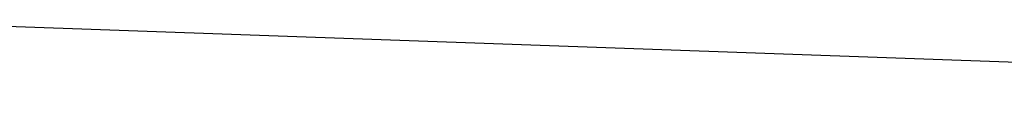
# Model space of a CAD drawing. Extents: x 0 to 363660, y 0 to 4201329.
# Tile 150 of 256: x 360217.6156 to 360218.6548, y 4200495.6587 to 4200495.74. Entities that reach past the tile are written whole.
import ezdxf

# ---------------------------------------------------------------- set-up
doc = ezdxf.new("R2010")
doc.units = 0
doc.header["$LTSCALE"] = 0.5
doc.header["$MEASUREMENT"] = 0
doc.layers.add('(032) Горизонтали утолщенные', color=32, linetype='Continuous', lineweight=30)

# ---------------------------------------------------------------- blocks, each defined once
blk = doc.blocks.new('gergrgrre')
at = {"layer": '(032) Горизонтали утолщенные', "color": 32}
blk.add_polyline3d([(360221.7452, 4200495.4614, 546), (360220.39, 4200495.59, 546), (360218.98, 4200495.69, 546), (360217.57, 4200495.74, 546), (360216.2, 4200495.73, 546), (360214.9, 4200495.64, 546), (360213.68, 4200495.48, 546), (360212.51, 4200495.25, 546), (360211.4, 4200494.95, 546), (360210.33, 4200494.58, 546), (360209.3, 4200494.14, 546), (360208.29, 4200493.63, 546), (360207.29, 4200493.06, 546), (360206.32, 4200492.41, 546), (360205.37, 4200491.68, 546), (360204.44, 4200490.86, 546)], dxfattribs=at)
blk.add_polyline3d([(360221.7452, 4200495.4614, 546), (360220.39, 4200495.59, 546), (360218.98, 4200495.69, 546), (360217.57, 4200495.74, 546), (360216.2, 4200495.73, 546), (360214.9, 4200495.64, 546), (360213.68, 4200495.48, 546), (360212.51, 4200495.25, 546), (360211.4, 4200494.95, 546), (360210.33, 4200494.58, 546), (360209.3, 4200494.14, 546), (360208.29, 4200493.63, 546), (360207.29, 4200493.06, 546), (360206.32, 4200492.41, 546), (360205.37, 4200491.68, 546), (360204.44, 4200490.86, 546)], dxfattribs=at)
blk.add_polyline3d([(360221.7452, 4200495.4614, 546), (360220.39, 4200495.59, 546), (360218.98, 4200495.69, 546), (360217.57, 4200495.74, 546), (360216.2, 4200495.73, 546), (360214.9, 4200495.64, 546), (360213.68, 4200495.48, 546), (360212.51, 4200495.25, 546), (360211.4, 4200494.95, 546), (360210.33, 4200494.58, 546), (360209.3, 4200494.14, 546), (360208.29, 4200493.63, 546), (360207.29, 4200493.06, 546), (360206.32, 4200492.41, 546), (360205.37, 4200491.68, 546), (360204.44, 4200490.86, 546)], dxfattribs=at)
blk.add_polyline3d([(360221.7452, 4200495.4614, 546), (360220.39, 4200495.59, 546), (360218.98, 4200495.69, 546), (360217.57, 4200495.74, 546), (360216.2, 4200495.73, 546), (360214.9, 4200495.64, 546), (360213.68, 4200495.48, 546), (360212.51, 4200495.25, 546), (360211.4, 4200494.95, 546), (360210.33, 4200494.58, 546), (360209.3, 4200494.14, 546), (360208.29, 4200493.63, 546), (360207.29, 4200493.06, 546), (360206.32, 4200492.41, 546), (360205.37, 4200491.68, 546), (360204.44, 4200490.86, 546)], dxfattribs=at)
blk.add_polyline3d([(360221.7452, 4200495.4614, 546), (360220.39, 4200495.59, 546), (360218.98, 4200495.69, 546), (360217.57, 4200495.74, 546), (360216.2, 4200495.73, 546), (360214.9, 4200495.64, 546), (360213.68, 4200495.48, 546), (360212.51, 4200495.25, 546), (360211.4, 4200494.95, 546), (360210.33, 4200494.58, 546), (360209.3, 4200494.14, 546), (360208.29, 4200493.63, 546), (360207.29, 4200493.06, 546), (360206.32, 4200492.41, 546), (360205.37, 4200491.68, 546), (360204.44, 4200490.86, 546)], dxfattribs=at)
blk.add_polyline3d([(360221.7452, 4200495.4614, 546), (360220.39, 4200495.59, 546), (360218.98, 4200495.69, 546), (360217.57, 4200495.74, 546), (360216.2, 4200495.73, 546), (360214.9, 4200495.64, 546), (360213.68, 4200495.48, 546), (360212.51, 4200495.25, 546), (360211.4, 4200494.95, 546), (360210.33, 4200494.58, 546), (360209.3, 4200494.14, 546), (360208.29, 4200493.63, 546), (360207.29, 4200493.06, 546), (360206.32, 4200492.41, 546), (360205.37, 4200491.68, 546), (360204.44, 4200490.86, 546)], dxfattribs=at)
blk.add_polyline3d([(360221.7452, 4200495.4614, 546), (360220.39, 4200495.59, 546), (360218.98, 4200495.69, 546), (360217.57, 4200495.74, 546), (360216.2, 4200495.73, 546), (360214.9, 4200495.64, 546), (360213.68, 4200495.48, 546), (360212.51, 4200495.25, 546), (360211.4, 4200494.95, 546), (360210.33, 4200494.58, 546), (360209.3, 4200494.14, 546), (360208.29, 4200493.63, 546), (360207.29, 4200493.06, 546), (360206.32, 4200492.41, 546), (360205.37, 4200491.68, 546), (360204.44, 4200490.86, 546)], dxfattribs=at)
blk.add_polyline3d([(360221.7452, 4200495.4614, 546), (360220.39, 4200495.59, 546), (360218.98, 4200495.69, 546), (360217.57, 4200495.74, 546), (360216.2, 4200495.73, 546), (360214.9, 4200495.64, 546), (360213.68, 4200495.48, 546), (360212.51, 4200495.25, 546), (360211.4, 4200494.95, 546), (360210.33, 4200494.58, 546), (360209.3, 4200494.14, 546), (360208.29, 4200493.63, 546), (360207.29, 4200493.06, 546), (360206.32, 4200492.41, 546), (360205.37, 4200491.68, 546), (360204.44, 4200490.86, 546)], dxfattribs=at)
blk.add_polyline3d([(360221.7452, 4200495.4614, 546), (360220.39, 4200495.59, 546), (360218.98, 4200495.69, 546), (360217.57, 4200495.74, 546), (360216.2, 4200495.73, 546), (360214.9, 4200495.64, 546), (360213.68, 4200495.48, 546), (360212.51, 4200495.25, 546), (360211.4, 4200494.95, 546), (360210.33, 4200494.58, 546), (360209.3, 4200494.14, 546), (360208.29, 4200493.63, 546), (360207.29, 4200493.06, 546), (360206.32, 4200492.41, 546), (360205.37, 4200491.68, 546), (360204.44, 4200490.86, 546)], dxfattribs=at)
blk.add_polyline3d([(360221.7452, 4200495.4614, 546), (360220.39, 4200495.59, 546), (360218.98, 4200495.69, 546), (360217.57, 4200495.74, 546), (360216.2, 4200495.73, 546), (360214.9, 4200495.64, 546), (360213.68, 4200495.48, 546), (360212.51, 4200495.25, 546), (360211.4, 4200494.95, 546), (360210.33, 4200494.58, 546), (360209.3, 4200494.14, 546), (360208.29, 4200493.63, 546), (360207.29, 4200493.06, 546), (360206.32, 4200492.41, 546), (360205.37, 4200491.68, 546), (360204.44, 4200490.86, 546)], dxfattribs=at)
blk.add_polyline3d([(360221.7452, 4200495.4614, 546), (360220.39, 4200495.59, 546), (360218.98, 4200495.69, 546), (360217.57, 4200495.74, 546), (360216.2, 4200495.73, 546), (360214.9, 4200495.64, 546), (360213.68, 4200495.48, 546), (360212.51, 4200495.25, 546), (360211.4, 4200494.95, 546), (360210.33, 4200494.58, 546), (360209.3, 4200494.14, 546), (360208.29, 4200493.63, 546), (360207.29, 4200493.06, 546), (360206.32, 4200492.41, 546), (360205.37, 4200491.68, 546), (360204.44, 4200490.86, 546)], dxfattribs=at)
blk.add_polyline3d([(360221.7452, 4200495.4614, 546), (360220.39, 4200495.59, 546), (360218.98, 4200495.69, 546), (360217.57, 4200495.74, 546), (360216.2, 4200495.73, 546), (360214.9, 4200495.64, 546), (360213.68, 4200495.48, 546), (360212.51, 4200495.25, 546), (360211.4, 4200494.95, 546), (360210.33, 4200494.58, 546), (360209.3, 4200494.14, 546), (360208.29, 4200493.63, 546), (360207.29, 4200493.06, 546), (360206.32, 4200492.41, 546), (360205.37, 4200491.68, 546), (360204.44, 4200490.86, 546)], dxfattribs=at)
blk.add_polyline3d([(360221.7452, 4200495.4614, 546), (360220.39, 4200495.59, 546), (360218.98, 4200495.69, 546), (360217.57, 4200495.74, 546), (360216.2, 4200495.73, 546), (360214.9, 4200495.64, 546), (360213.68, 4200495.48, 546), (360212.51, 4200495.25, 546), (360211.4, 4200494.95, 546), (360210.33, 4200494.58, 546), (360209.3, 4200494.14, 546), (360208.29, 4200493.63, 546), (360207.29, 4200493.06, 546), (360206.32, 4200492.41, 546), (360205.37, 4200491.68, 546), (360204.44, 4200490.86, 546)], dxfattribs=at)
blk.add_polyline3d([(360221.7452, 4200495.4614, 546), (360220.39, 4200495.59, 546), (360218.98, 4200495.69, 546), (360217.57, 4200495.74, 546), (360216.2, 4200495.73, 546), (360214.9, 4200495.64, 546), (360213.68, 4200495.48, 546), (360212.51, 4200495.25, 546), (360211.4, 4200494.95, 546), (360210.33, 4200494.58, 546), (360209.3, 4200494.14, 546), (360208.29, 4200493.63, 546), (360207.29, 4200493.06, 546), (360206.32, 4200492.41, 546), (360205.37, 4200491.68, 546), (360204.44, 4200490.86, 546)], dxfattribs=at)
blk.add_polyline3d([(360221.7452, 4200495.4614, 546), (360220.39, 4200495.59, 546), (360218.98, 4200495.69, 546), (360217.57, 4200495.74, 546), (360216.2, 4200495.73, 546), (360214.9, 4200495.64, 546), (360213.68, 4200495.48, 546), (360212.51, 4200495.25, 546), (360211.4, 4200494.95, 546), (360210.33, 4200494.58, 546), (360209.3, 4200494.14, 546), (360208.29, 4200493.63, 546), (360207.29, 4200493.06, 546), (360206.32, 4200492.41, 546), (360205.37, 4200491.68, 546), (360204.44, 4200490.86, 546)], dxfattribs=at)
blk.add_polyline3d([(360221.7452, 4200495.4614, 546), (360220.39, 4200495.59, 546), (360218.98, 4200495.69, 546), (360217.57, 4200495.74, 546), (360216.2, 4200495.73, 546), (360214.9, 4200495.64, 546), (360213.68, 4200495.48, 546), (360212.51, 4200495.25, 546), (360211.4, 4200494.95, 546), (360210.33, 4200494.58, 546), (360209.3, 4200494.14, 546), (360208.29, 4200493.63, 546), (360207.29, 4200493.06, 546), (360206.32, 4200492.41, 546), (360205.37, 4200491.68, 546), (360204.44, 4200490.86, 546)], dxfattribs=at)
blk.add_polyline3d([(360221.7452, 4200495.4614, 546), (360220.39, 4200495.59, 546), (360218.98, 4200495.69, 546), (360217.57, 4200495.74, 546), (360216.2, 4200495.73, 546), (360214.9, 4200495.64, 546), (360213.68, 4200495.48, 546), (360212.51, 4200495.25, 546), (360211.4, 4200494.95, 546), (360210.33, 4200494.58, 546), (360209.3, 4200494.14, 546), (360208.29, 4200493.63, 546), (360207.29, 4200493.06, 546), (360206.32, 4200492.41, 546), (360205.37, 4200491.68, 546), (360204.44, 4200490.86, 546)], dxfattribs=at)
blk.add_polyline3d([(360221.7452, 4200495.4614, 546), (360220.39, 4200495.59, 546), (360218.98, 4200495.69, 546), (360217.57, 4200495.74, 546), (360216.2, 4200495.73, 546), (360214.9, 4200495.64, 546), (360213.68, 4200495.48, 546), (360212.51, 4200495.25, 546), (360211.4, 4200494.95, 546), (360210.33, 4200494.58, 546), (360209.3, 4200494.14, 546), (360208.29, 4200493.63, 546), (360207.29, 4200493.06, 546), (360206.32, 4200492.41, 546), (360205.37, 4200491.68, 546), (360204.44, 4200490.86, 546)], dxfattribs=at)
blk.add_polyline3d([(360221.7452, 4200495.4614, 546), (360220.39, 4200495.59, 546), (360218.98, 4200495.69, 546), (360217.57, 4200495.74, 546), (360216.2, 4200495.73, 546), (360214.9, 4200495.64, 546), (360213.68, 4200495.48, 546), (360212.51, 4200495.25, 546), (360211.4, 4200494.95, 546), (360210.33, 4200494.58, 546), (360209.3, 4200494.14, 546), (360208.29, 4200493.63, 546), (360207.29, 4200493.06, 546), (360206.32, 4200492.41, 546), (360205.37, 4200491.68, 546), (360204.44, 4200490.86, 546)], dxfattribs=at)
blk.add_polyline3d([(360221.7452, 4200495.4614, 546), (360220.39, 4200495.59, 546), (360218.98, 4200495.69, 546), (360217.57, 4200495.74, 546), (360216.2, 4200495.73, 546), (360214.9, 4200495.64, 546), (360213.68, 4200495.48, 546), (360212.51, 4200495.25, 546), (360211.4, 4200494.95, 546), (360210.33, 4200494.58, 546), (360209.3, 4200494.14, 546), (360208.29, 4200493.63, 546), (360207.29, 4200493.06, 546), (360206.32, 4200492.41, 546), (360205.37, 4200491.68, 546), (360204.44, 4200490.86, 546)], dxfattribs=at)
blk.add_polyline3d([(360221.7452, 4200495.4614, 546), (360220.39, 4200495.59, 546), (360218.98, 4200495.69, 546), (360217.57, 4200495.74, 546), (360216.2, 4200495.73, 546), (360214.9, 4200495.64, 546), (360213.68, 4200495.48, 546), (360212.51, 4200495.25, 546), (360211.4, 4200494.95, 546), (360210.33, 4200494.58, 546), (360209.3, 4200494.14, 546), (360208.29, 4200493.63, 546), (360207.29, 4200493.06, 546), (360206.32, 4200492.41, 546), (360205.37, 4200491.68, 546), (360204.44, 4200490.86, 546)], dxfattribs=at)
blk.add_polyline3d([(360221.7452, 4200495.4614, 546), (360220.39, 4200495.59, 546), (360218.98, 4200495.69, 546), (360217.57, 4200495.74, 546), (360216.2, 4200495.73, 546), (360214.9, 4200495.64, 546), (360213.68, 4200495.48, 546), (360212.51, 4200495.25, 546), (360211.4, 4200494.95, 546), (360210.33, 4200494.58, 546), (360209.3, 4200494.14, 546), (360208.29, 4200493.63, 546), (360207.29, 4200493.06, 546), (360206.32, 4200492.41, 546), (360205.37, 4200491.68, 546), (360204.44, 4200490.86, 546)], dxfattribs=at)
blk.add_polyline3d([(360221.7452, 4200495.4614, 546), (360220.39, 4200495.59, 546), (360218.98, 4200495.69, 546), (360217.57, 4200495.74, 546), (360216.2, 4200495.73, 546), (360214.9, 4200495.64, 546), (360213.68, 4200495.48, 546), (360212.51, 4200495.25, 546), (360211.4, 4200494.95, 546), (360210.33, 4200494.58, 546), (360209.3, 4200494.14, 546), (360208.29, 4200493.63, 546), (360207.29, 4200493.06, 546), (360206.32, 4200492.41, 546), (360205.37, 4200491.68, 546), (360204.44, 4200490.86, 546)], dxfattribs=at)
blk.add_polyline3d([(360221.7452, 4200495.4614, 546), (360220.39, 4200495.59, 546), (360218.98, 4200495.69, 546), (360217.57, 4200495.74, 546), (360216.2, 4200495.73, 546), (360214.9, 4200495.64, 546), (360213.68, 4200495.48, 546), (360212.51, 4200495.25, 546), (360211.4, 4200494.95, 546), (360210.33, 4200494.58, 546), (360209.3, 4200494.14, 546), (360208.29, 4200493.63, 546), (360207.29, 4200493.06, 546), (360206.32, 4200492.41, 546), (360205.37, 4200491.68, 546), (360204.44, 4200490.86, 546)], dxfattribs=at)
blk.add_polyline3d([(360221.7452, 4200495.4614, 546), (360220.39, 4200495.59, 546), (360218.98, 4200495.69, 546), (360217.57, 4200495.74, 546), (360216.2, 4200495.73, 546), (360214.9, 4200495.64, 546), (360213.68, 4200495.48, 546), (360212.51, 4200495.25, 546), (360211.4, 4200494.95, 546), (360210.33, 4200494.58, 546), (360209.3, 4200494.14, 546), (360208.29, 4200493.63, 546), (360207.29, 4200493.06, 546), (360206.32, 4200492.41, 546), (360205.37, 4200491.68, 546), (360204.44, 4200490.86, 546)], dxfattribs=at)
blk.add_polyline3d([(360221.7452, 4200495.4614, 546), (360220.39, 4200495.59, 546), (360218.98, 4200495.69, 546), (360217.57, 4200495.74, 546), (360216.2, 4200495.73, 546), (360214.9, 4200495.64, 546), (360213.68, 4200495.48, 546), (360212.51, 4200495.25, 546), (360211.4, 4200494.95, 546), (360210.33, 4200494.58, 546), (360209.3, 4200494.14, 546), (360208.29, 4200493.63, 546), (360207.29, 4200493.06, 546), (360206.32, 4200492.41, 546), (360205.37, 4200491.68, 546), (360204.44, 4200490.86, 546)], dxfattribs=at)
blk.add_polyline3d([(360221.7452, 4200495.4614, 546), (360220.39, 4200495.59, 546), (360218.98, 4200495.69, 546), (360217.57, 4200495.74, 546), (360216.2, 4200495.73, 546), (360214.9, 4200495.64, 546), (360213.68, 4200495.48, 546), (360212.51, 4200495.25, 546), (360211.4, 4200494.95, 546), (360210.33, 4200494.58, 546), (360209.3, 4200494.14, 546), (360208.29, 4200493.63, 546), (360207.29, 4200493.06, 546), (360206.32, 4200492.41, 546), (360205.37, 4200491.68, 546), (360204.44, 4200490.86, 546)], dxfattribs=at)
blk.add_polyline3d([(360221.7452, 4200495.4614, 546), (360220.39, 4200495.59, 546), (360218.98, 4200495.69, 546), (360217.57, 4200495.74, 546), (360216.2, 4200495.73, 546), (360214.9, 4200495.64, 546), (360213.68, 4200495.48, 546), (360212.51, 4200495.25, 546), (360211.4, 4200494.95, 546), (360210.33, 4200494.58, 546), (360209.3, 4200494.14, 546), (360208.29, 4200493.63, 546), (360207.29, 4200493.06, 546), (360206.32, 4200492.41, 546), (360205.37, 4200491.68, 546), (360204.44, 4200490.86, 546)], dxfattribs=at)
blk.add_polyline3d([(360221.7452, 4200495.4614, 546), (360220.39, 4200495.59, 546), (360218.98, 4200495.69, 546), (360217.57, 4200495.74, 546), (360216.2, 4200495.73, 546), (360214.9, 4200495.64, 546), (360213.68, 4200495.48, 546), (360212.51, 4200495.25, 546), (360211.4, 4200494.95, 546), (360210.33, 4200494.58, 546), (360209.3, 4200494.14, 546), (360208.29, 4200493.63, 546), (360207.29, 4200493.06, 546), (360206.32, 4200492.41, 546), (360205.37, 4200491.68, 546), (360204.44, 4200490.86, 546)], dxfattribs=at)
blk.add_polyline3d([(360221.7452, 4200495.4614, 546), (360220.39, 4200495.59, 546), (360218.98, 4200495.69, 546), (360217.57, 4200495.74, 546), (360216.2, 4200495.73, 546), (360214.9, 4200495.64, 546), (360213.68, 4200495.48, 546), (360212.51, 4200495.25, 546), (360211.4, 4200494.95, 546), (360210.33, 4200494.58, 546), (360209.3, 4200494.14, 546), (360208.29, 4200493.63, 546), (360207.29, 4200493.06, 546), (360206.32, 4200492.41, 546), (360205.37, 4200491.68, 546), (360204.44, 4200490.86, 546)], dxfattribs=at)
blk.add_polyline3d([(360221.7452, 4200495.4614, 546), (360220.39, 4200495.59, 546), (360218.98, 4200495.69, 546), (360217.57, 4200495.74, 546), (360216.2, 4200495.73, 546), (360214.9, 4200495.64, 546), (360213.68, 4200495.48, 546), (360212.51, 4200495.25, 546), (360211.4, 4200494.95, 546), (360210.33, 4200494.58, 546), (360209.3, 4200494.14, 546), (360208.29, 4200493.63, 546), (360207.29, 4200493.06, 546), (360206.32, 4200492.41, 546), (360205.37, 4200491.68, 546), (360204.44, 4200490.86, 546)], dxfattribs=at)
blk.add_polyline3d([(360221.7452, 4200495.4614, 546), (360220.39, 4200495.59, 546), (360218.98, 4200495.69, 546), (360217.57, 4200495.74, 546), (360216.2, 4200495.73, 546), (360214.9, 4200495.64, 546), (360213.68, 4200495.48, 546), (360212.51, 4200495.25, 546), (360211.4, 4200494.95, 546), (360210.33, 4200494.58, 546), (360209.3, 4200494.14, 546), (360208.29, 4200493.63, 546), (360207.29, 4200493.06, 546), (360206.32, 4200492.41, 546), (360205.37, 4200491.68, 546), (360204.44, 4200490.86, 546)], dxfattribs=at)
blk.add_polyline3d([(360221.7452, 4200495.4614, 546), (360220.39, 4200495.59, 546), (360218.98, 4200495.69, 546), (360217.57, 4200495.74, 546), (360216.2, 4200495.73, 546), (360214.9, 4200495.64, 546), (360213.68, 4200495.48, 546), (360212.51, 4200495.25, 546), (360211.4, 4200494.95, 546), (360210.33, 4200494.58, 546), (360209.3, 4200494.14, 546), (360208.29, 4200493.63, 546), (360207.29, 4200493.06, 546), (360206.32, 4200492.41, 546), (360205.37, 4200491.68, 546), (360204.44, 4200490.86, 546)], dxfattribs=at)
blk.add_polyline3d([(360221.7452, 4200495.4614, 546), (360220.39, 4200495.59, 546), (360218.98, 4200495.69, 546), (360217.57, 4200495.74, 546), (360216.2, 4200495.73, 546), (360214.9, 4200495.64, 546), (360213.68, 4200495.48, 546), (360212.51, 4200495.25, 546), (360211.4, 4200494.95, 546), (360210.33, 4200494.58, 546), (360209.3, 4200494.14, 546), (360208.29, 4200493.63, 546), (360207.29, 4200493.06, 546), (360206.32, 4200492.41, 546), (360205.37, 4200491.68, 546), (360204.44, 4200490.86, 546)], dxfattribs=at)
blk.add_polyline3d([(360221.7452, 4200495.4614, 546), (360220.39, 4200495.59, 546), (360218.98, 4200495.69, 546), (360217.57, 4200495.74, 546), (360216.2, 4200495.73, 546), (360214.9, 4200495.64, 546), (360213.68, 4200495.48, 546), (360212.51, 4200495.25, 546), (360211.4, 4200494.95, 546), (360210.33, 4200494.58, 546), (360209.3, 4200494.14, 546), (360208.29, 4200493.63, 546), (360207.29, 4200493.06, 546), (360206.32, 4200492.41, 546), (360205.37, 4200491.68, 546), (360204.44, 4200490.86, 546)], dxfattribs=at)
blk.add_polyline3d([(360221.7452, 4200495.4614, 546), (360220.39, 4200495.59, 546), (360218.98, 4200495.69, 546), (360217.57, 4200495.74, 546), (360216.2, 4200495.73, 546), (360214.9, 4200495.64, 546), (360213.68, 4200495.48, 546), (360212.51, 4200495.25, 546), (360211.4, 4200494.95, 546), (360210.33, 4200494.58, 546), (360209.3, 4200494.14, 546), (360208.29, 4200493.63, 546), (360207.29, 4200493.06, 546), (360206.32, 4200492.41, 546), (360205.37, 4200491.68, 546), (360204.44, 4200490.86, 546)], dxfattribs=at)
blk.add_polyline3d([(360221.7452, 4200495.4614, 546), (360220.39, 4200495.59, 546), (360218.98, 4200495.69, 546), (360217.57, 4200495.74, 546), (360216.2, 4200495.73, 546), (360214.9, 4200495.64, 546), (360213.68, 4200495.48, 546), (360212.51, 4200495.25, 546), (360211.4, 4200494.95, 546), (360210.33, 4200494.58, 546), (360209.3, 4200494.14, 546), (360208.29, 4200493.63, 546), (360207.29, 4200493.06, 546), (360206.32, 4200492.41, 546), (360205.37, 4200491.68, 546), (360204.44, 4200490.86, 546)], dxfattribs=at)
blk.add_polyline3d([(360221.7452, 4200495.4614, 546), (360220.39, 4200495.59, 546), (360218.98, 4200495.69, 546), (360217.57, 4200495.74, 546), (360216.2, 4200495.73, 546), (360214.9, 4200495.64, 546), (360213.68, 4200495.48, 546), (360212.51, 4200495.25, 546), (360211.4, 4200494.95, 546), (360210.33, 4200494.58, 546), (360209.3, 4200494.14, 546), (360208.29, 4200493.63, 546), (360207.29, 4200493.06, 546), (360206.32, 4200492.41, 546), (360205.37, 4200491.68, 546), (360204.44, 4200490.86, 546)], dxfattribs=at)
blk.add_polyline3d([(360221.7452, 4200495.4614, 546), (360220.39, 4200495.59, 546), (360218.98, 4200495.69, 546), (360217.57, 4200495.74, 546), (360216.2, 4200495.73, 546), (360214.9, 4200495.64, 546), (360213.68, 4200495.48, 546), (360212.51, 4200495.25, 546), (360211.4, 4200494.95, 546), (360210.33, 4200494.58, 546), (360209.3, 4200494.14, 546), (360208.29, 4200493.63, 546), (360207.29, 4200493.06, 546), (360206.32, 4200492.41, 546), (360205.37, 4200491.68, 546), (360204.44, 4200490.86, 546)], dxfattribs=at)
blk.add_polyline3d([(360221.7452, 4200495.4614, 546), (360220.39, 4200495.59, 546), (360218.98, 4200495.69, 546), (360217.57, 4200495.74, 546), (360216.2, 4200495.73, 546), (360214.9, 4200495.64, 546), (360213.68, 4200495.48, 546), (360212.51, 4200495.25, 546), (360211.4, 4200494.95, 546), (360210.33, 4200494.58, 546), (360209.3, 4200494.14, 546), (360208.29, 4200493.63, 546), (360207.29, 4200493.06, 546), (360206.32, 4200492.41, 546), (360205.37, 4200491.68, 546), (360204.44, 4200490.86, 546)], dxfattribs=at)
blk.add_polyline3d([(360221.7452, 4200495.4614, 546), (360220.39, 4200495.59, 546), (360218.98, 4200495.69, 546), (360217.57, 4200495.74, 546), (360216.2, 4200495.73, 546), (360214.9, 4200495.64, 546), (360213.68, 4200495.48, 546), (360212.51, 4200495.25, 546), (360211.4, 4200494.95, 546), (360210.33, 4200494.58, 546), (360209.3, 4200494.14, 546), (360208.29, 4200493.63, 546), (360207.29, 4200493.06, 546), (360206.32, 4200492.41, 546), (360205.37, 4200491.68, 546), (360204.44, 4200490.86, 546)], dxfattribs=at)
blk.add_polyline3d([(360221.7452, 4200495.4614, 546), (360220.39, 4200495.59, 546), (360218.98, 4200495.69, 546), (360217.57, 4200495.74, 546), (360216.2, 4200495.73, 546), (360214.9, 4200495.64, 546), (360213.68, 4200495.48, 546), (360212.51, 4200495.25, 546), (360211.4, 4200494.95, 546), (360210.33, 4200494.58, 546), (360209.3, 4200494.14, 546), (360208.29, 4200493.63, 546), (360207.29, 4200493.06, 546), (360206.32, 4200492.41, 546), (360205.37, 4200491.68, 546), (360204.44, 4200490.86, 546)], dxfattribs=at)
blk.add_polyline3d([(360221.7452, 4200495.4614, 546), (360220.39, 4200495.59, 546), (360218.98, 4200495.69, 546), (360217.57, 4200495.74, 546), (360216.2, 4200495.73, 546), (360214.9, 4200495.64, 546), (360213.68, 4200495.48, 546), (360212.51, 4200495.25, 546), (360211.4, 4200494.95, 546), (360210.33, 4200494.58, 546), (360209.3, 4200494.14, 546), (360208.29, 4200493.63, 546), (360207.29, 4200493.06, 546), (360206.32, 4200492.41, 546), (360205.37, 4200491.68, 546), (360204.44, 4200490.86, 546)], dxfattribs=at)
blk.add_polyline3d([(360221.7452, 4200495.4614, 546), (360220.39, 4200495.59, 546), (360218.98, 4200495.69, 546), (360217.57, 4200495.74, 546), (360216.2, 4200495.73, 546), (360214.9, 4200495.64, 546), (360213.68, 4200495.48, 546), (360212.51, 4200495.25, 546), (360211.4, 4200494.95, 546), (360210.33, 4200494.58, 546), (360209.3, 4200494.14, 546), (360208.29, 4200493.63, 546), (360207.29, 4200493.06, 546), (360206.32, 4200492.41, 546), (360205.37, 4200491.68, 546), (360204.44, 4200490.86, 546)], dxfattribs=at)
blk.add_polyline3d([(360221.7452, 4200495.4614, 546), (360220.39, 4200495.59, 546), (360218.98, 4200495.69, 546), (360217.57, 4200495.74, 546), (360216.2, 4200495.73, 546), (360214.9, 4200495.64, 546), (360213.68, 4200495.48, 546), (360212.51, 4200495.25, 546), (360211.4, 4200494.95, 546), (360210.33, 4200494.58, 546), (360209.3, 4200494.14, 546), (360208.29, 4200493.63, 546), (360207.29, 4200493.06, 546), (360206.32, 4200492.41, 546), (360205.37, 4200491.68, 546), (360204.44, 4200490.86, 546)], dxfattribs=at)
blk.add_polyline3d([(360221.7452, 4200495.4614, 546), (360220.39, 4200495.59, 546), (360218.98, 4200495.69, 546), (360217.57, 4200495.74, 546), (360216.2, 4200495.73, 546), (360214.9, 4200495.64, 546), (360213.68, 4200495.48, 546), (360212.51, 4200495.25, 546), (360211.4, 4200494.95, 546), (360210.33, 4200494.58, 546), (360209.3, 4200494.14, 546), (360208.29, 4200493.63, 546), (360207.29, 4200493.06, 546), (360206.32, 4200492.41, 546), (360205.37, 4200491.68, 546), (360204.44, 4200490.86, 546)], dxfattribs=at)
blk.add_polyline3d([(360221.7452, 4200495.4614, 546), (360220.39, 4200495.59, 546), (360218.98, 4200495.69, 546), (360217.57, 4200495.74, 546), (360216.2, 4200495.73, 546), (360214.9, 4200495.64, 546), (360213.68, 4200495.48, 546), (360212.51, 4200495.25, 546), (360211.4, 4200494.95, 546), (360210.33, 4200494.58, 546), (360209.3, 4200494.14, 546), (360208.29, 4200493.63, 546), (360207.29, 4200493.06, 546), (360206.32, 4200492.41, 546), (360205.37, 4200491.68, 546), (360204.44, 4200490.86, 546)], dxfattribs=at)
blk.add_polyline3d([(360221.7452, 4200495.4614, 546), (360220.39, 4200495.59, 546), (360218.98, 4200495.69, 546), (360217.57, 4200495.74, 546), (360216.2, 4200495.73, 546), (360214.9, 4200495.64, 546), (360213.68, 4200495.48, 546), (360212.51, 4200495.25, 546), (360211.4, 4200494.95, 546), (360210.33, 4200494.58, 546), (360209.3, 4200494.14, 546), (360208.29, 4200493.63, 546), (360207.29, 4200493.06, 546), (360206.32, 4200492.41, 546), (360205.37, 4200491.68, 546), (360204.44, 4200490.86, 546)], dxfattribs=at)
blk.add_polyline3d([(360221.7452, 4200495.4614, 546), (360220.39, 4200495.59, 546), (360218.98, 4200495.69, 546), (360217.57, 4200495.74, 546), (360216.2, 4200495.73, 546), (360214.9, 4200495.64, 546), (360213.68, 4200495.48, 546), (360212.51, 4200495.25, 546), (360211.4, 4200494.95, 546), (360210.33, 4200494.58, 546), (360209.3, 4200494.14, 546), (360208.29, 4200493.63, 546), (360207.29, 4200493.06, 546), (360206.32, 4200492.41, 546), (360205.37, 4200491.68, 546), (360204.44, 4200490.86, 546)], dxfattribs=at)
blk.add_polyline3d([(360221.7452, 4200495.4614, 546), (360220.39, 4200495.59, 546), (360218.98, 4200495.69, 546), (360217.57, 4200495.74, 546), (360216.2, 4200495.73, 546), (360214.9, 4200495.64, 546), (360213.68, 4200495.48, 546), (360212.51, 4200495.25, 546), (360211.4, 4200494.95, 546), (360210.33, 4200494.58, 546), (360209.3, 4200494.14, 546), (360208.29, 4200493.63, 546), (360207.29, 4200493.06, 546), (360206.32, 4200492.41, 546), (360205.37, 4200491.68, 546), (360204.44, 4200490.86, 546)], dxfattribs=at)
blk.add_polyline3d([(360221.7452, 4200495.4614, 546), (360220.39, 4200495.59, 546), (360218.98, 4200495.69, 546), (360217.57, 4200495.74, 546), (360216.2, 4200495.73, 546), (360214.9, 4200495.64, 546), (360213.68, 4200495.48, 546), (360212.51, 4200495.25, 546), (360211.4, 4200494.95, 546), (360210.33, 4200494.58, 546), (360209.3, 4200494.14, 546), (360208.29, 4200493.63, 546), (360207.29, 4200493.06, 546), (360206.32, 4200492.41, 546), (360205.37, 4200491.68, 546), (360204.44, 4200490.86, 546)], dxfattribs=at)
blk.add_polyline3d([(360221.7452, 4200495.4614, 546), (360220.39, 4200495.59, 546), (360218.98, 4200495.69, 546), (360217.57, 4200495.74, 546), (360216.2, 4200495.73, 546), (360214.9, 4200495.64, 546), (360213.68, 4200495.48, 546), (360212.51, 4200495.25, 546), (360211.4, 4200494.95, 546), (360210.33, 4200494.58, 546), (360209.3, 4200494.14, 546), (360208.29, 4200493.63, 546), (360207.29, 4200493.06, 546), (360206.32, 4200492.41, 546), (360205.37, 4200491.68, 546), (360204.44, 4200490.86, 546)], dxfattribs=at)
blk.add_polyline3d([(360221.7452, 4200495.4614, 546), (360220.39, 4200495.59, 546), (360218.98, 4200495.69, 546), (360217.57, 4200495.74, 546), (360216.2, 4200495.73, 546), (360214.9, 4200495.64, 546), (360213.68, 4200495.48, 546), (360212.51, 4200495.25, 546), (360211.4, 4200494.95, 546), (360210.33, 4200494.58, 546), (360209.3, 4200494.14, 546), (360208.29, 4200493.63, 546), (360207.29, 4200493.06, 546), (360206.32, 4200492.41, 546), (360205.37, 4200491.68, 546), (360204.44, 4200490.86, 546)], dxfattribs=at)
blk.add_polyline3d([(360221.7452, 4200495.4614, 546), (360220.39, 4200495.59, 546), (360218.98, 4200495.69, 546), (360217.57, 4200495.74, 546), (360216.2, 4200495.73, 546), (360214.9, 4200495.64, 546), (360213.68, 4200495.48, 546), (360212.51, 4200495.25, 546), (360211.4, 4200494.95, 546), (360210.33, 4200494.58, 546), (360209.3, 4200494.14, 546), (360208.29, 4200493.63, 546), (360207.29, 4200493.06, 546), (360206.32, 4200492.41, 546), (360205.37, 4200491.68, 546), (360204.44, 4200490.86, 546)], dxfattribs=at)
blk.add_polyline3d([(360221.7452, 4200495.4614, 546), (360220.39, 4200495.59, 546), (360218.98, 4200495.69, 546), (360217.57, 4200495.74, 546), (360216.2, 4200495.73, 546), (360214.9, 4200495.64, 546), (360213.68, 4200495.48, 546), (360212.51, 4200495.25, 546), (360211.4, 4200494.95, 546), (360210.33, 4200494.58, 546), (360209.3, 4200494.14, 546), (360208.29, 4200493.63, 546), (360207.29, 4200493.06, 546), (360206.32, 4200492.41, 546), (360205.37, 4200491.68, 546), (360204.44, 4200490.86, 546)], dxfattribs=at)
blk.add_polyline3d([(360221.7452, 4200495.4614, 546), (360220.39, 4200495.59, 546), (360218.98, 4200495.69, 546), (360217.57, 4200495.74, 546), (360216.2, 4200495.73, 546), (360214.9, 4200495.64, 546), (360213.68, 4200495.48, 546), (360212.51, 4200495.25, 546), (360211.4, 4200494.95, 546), (360210.33, 4200494.58, 546), (360209.3, 4200494.14, 546), (360208.29, 4200493.63, 546), (360207.29, 4200493.06, 546), (360206.32, 4200492.41, 546), (360205.37, 4200491.68, 546), (360204.44, 4200490.86, 546)], dxfattribs=at)
blk.add_polyline3d([(360221.7452, 4200495.4614, 546), (360220.39, 4200495.59, 546), (360218.98, 4200495.69, 546), (360217.57, 4200495.74, 546), (360216.2, 4200495.73, 546), (360214.9, 4200495.64, 546), (360213.68, 4200495.48, 546), (360212.51, 4200495.25, 546), (360211.4, 4200494.95, 546), (360210.33, 4200494.58, 546), (360209.3, 4200494.14, 546), (360208.29, 4200493.63, 546), (360207.29, 4200493.06, 546), (360206.32, 4200492.41, 546), (360205.37, 4200491.68, 546), (360204.44, 4200490.86, 546)], dxfattribs=at)
blk.add_polyline3d([(360221.7452, 4200495.4614, 546), (360220.39, 4200495.59, 546), (360218.98, 4200495.69, 546), (360217.57, 4200495.74, 546), (360216.2, 4200495.73, 546), (360214.9, 4200495.64, 546), (360213.68, 4200495.48, 546), (360212.51, 4200495.25, 546), (360211.4, 4200494.95, 546), (360210.33, 4200494.58, 546), (360209.3, 4200494.14, 546), (360208.29, 4200493.63, 546), (360207.29, 4200493.06, 546), (360206.32, 4200492.41, 546), (360205.37, 4200491.68, 546), (360204.44, 4200490.86, 546)], dxfattribs=at)
blk.add_polyline3d([(360221.7452, 4200495.4614, 546), (360220.39, 4200495.59, 546), (360218.98, 4200495.69, 546), (360217.57, 4200495.74, 546), (360216.2, 4200495.73, 546), (360214.9, 4200495.64, 546), (360213.68, 4200495.48, 546), (360212.51, 4200495.25, 546), (360211.4, 4200494.95, 546), (360210.33, 4200494.58, 546), (360209.3, 4200494.14, 546), (360208.29, 4200493.63, 546), (360207.29, 4200493.06, 546), (360206.32, 4200492.41, 546), (360205.37, 4200491.68, 546), (360204.44, 4200490.86, 546)], dxfattribs=at)
blk.add_polyline3d([(360221.7452, 4200495.4614, 546), (360220.39, 4200495.59, 546), (360218.98, 4200495.69, 546), (360217.57, 4200495.74, 546), (360216.2, 4200495.73, 546), (360214.9, 4200495.64, 546), (360213.68, 4200495.48, 546), (360212.51, 4200495.25, 546), (360211.4, 4200494.95, 546), (360210.33, 4200494.58, 546), (360209.3, 4200494.14, 546), (360208.29, 4200493.63, 546), (360207.29, 4200493.06, 546), (360206.32, 4200492.41, 546), (360205.37, 4200491.68, 546), (360204.44, 4200490.86, 546)], dxfattribs=at)
blk.add_polyline3d([(360221.7452, 4200495.4614, 546), (360220.39, 4200495.59, 546), (360218.98, 4200495.69, 546), (360217.57, 4200495.74, 546), (360216.2, 4200495.73, 546), (360214.9, 4200495.64, 546), (360213.68, 4200495.48, 546), (360212.51, 4200495.25, 546), (360211.4, 4200494.95, 546), (360210.33, 4200494.58, 546), (360209.3, 4200494.14, 546), (360208.29, 4200493.63, 546), (360207.29, 4200493.06, 546), (360206.32, 4200492.41, 546), (360205.37, 4200491.68, 546), (360204.44, 4200490.86, 546)], dxfattribs=at)
blk.add_polyline3d([(360221.7452, 4200495.4614, 546), (360220.39, 4200495.59, 546), (360218.98, 4200495.69, 546), (360217.57, 4200495.74, 546), (360216.2, 4200495.73, 546), (360214.9, 4200495.64, 546), (360213.68, 4200495.48, 546), (360212.51, 4200495.25, 546), (360211.4, 4200494.95, 546), (360210.33, 4200494.58, 546), (360209.3, 4200494.14, 546), (360208.29, 4200493.63, 546), (360207.29, 4200493.06, 546), (360206.32, 4200492.41, 546), (360205.37, 4200491.68, 546), (360204.44, 4200490.86, 546)], dxfattribs=at)
blk.add_polyline3d([(360221.7452, 4200495.4614, 546), (360220.39, 4200495.59, 546), (360218.98, 4200495.69, 546), (360217.57, 4200495.74, 546), (360216.2, 4200495.73, 546), (360214.9, 4200495.64, 546), (360213.68, 4200495.48, 546), (360212.51, 4200495.25, 546), (360211.4, 4200494.95, 546), (360210.33, 4200494.58, 546), (360209.3, 4200494.14, 546), (360208.29, 4200493.63, 546), (360207.29, 4200493.06, 546), (360206.32, 4200492.41, 546), (360205.37, 4200491.68, 546), (360204.44, 4200490.86, 546)], dxfattribs=at)
blk.add_polyline3d([(360221.7452, 4200495.4614, 546), (360220.39, 4200495.59, 546), (360218.98, 4200495.69, 546), (360217.57, 4200495.74, 546), (360216.2, 4200495.73, 546), (360214.9, 4200495.64, 546), (360213.68, 4200495.48, 546), (360212.51, 4200495.25, 546), (360211.4, 4200494.95, 546), (360210.33, 4200494.58, 546), (360209.3, 4200494.14, 546), (360208.29, 4200493.63, 546), (360207.29, 4200493.06, 546), (360206.32, 4200492.41, 546), (360205.37, 4200491.68, 546), (360204.44, 4200490.86, 546)], dxfattribs=at)
blk.add_polyline3d([(360221.7452, 4200495.4614, 546), (360220.39, 4200495.59, 546), (360218.98, 4200495.69, 546), (360217.57, 4200495.74, 546), (360216.2, 4200495.73, 546), (360214.9, 4200495.64, 546), (360213.68, 4200495.48, 546), (360212.51, 4200495.25, 546), (360211.4, 4200494.95, 546), (360210.33, 4200494.58, 546), (360209.3, 4200494.14, 546), (360208.29, 4200493.63, 546), (360207.29, 4200493.06, 546), (360206.32, 4200492.41, 546), (360205.37, 4200491.68, 546), (360204.44, 4200490.86, 546)], dxfattribs=at)
blk.add_polyline3d([(360221.7452, 4200495.4614, 546), (360220.39, 4200495.59, 546), (360218.98, 4200495.69, 546), (360217.57, 4200495.74, 546), (360216.2, 4200495.73, 546), (360214.9, 4200495.64, 546), (360213.68, 4200495.48, 546), (360212.51, 4200495.25, 546), (360211.4, 4200494.95, 546), (360210.33, 4200494.58, 546), (360209.3, 4200494.14, 546), (360208.29, 4200493.63, 546), (360207.29, 4200493.06, 546), (360206.32, 4200492.41, 546), (360205.37, 4200491.68, 546), (360204.44, 4200490.86, 546)], dxfattribs=at)
blk.add_polyline3d([(360221.7452, 4200495.4614, 546), (360220.39, 4200495.59, 546), (360218.98, 4200495.69, 546), (360217.57, 4200495.74, 546), (360216.2, 4200495.73, 546), (360214.9, 4200495.64, 546), (360213.68, 4200495.48, 546), (360212.51, 4200495.25, 546), (360211.4, 4200494.95, 546), (360210.33, 4200494.58, 546), (360209.3, 4200494.14, 546), (360208.29, 4200493.63, 546), (360207.29, 4200493.06, 546), (360206.32, 4200492.41, 546), (360205.37, 4200491.68, 546), (360204.44, 4200490.86, 546)], dxfattribs=at)
blk.add_polyline3d([(360221.7452, 4200495.4614, 546), (360220.39, 4200495.59, 546), (360218.98, 4200495.69, 546), (360217.57, 4200495.74, 546), (360216.2, 4200495.73, 546), (360214.9, 4200495.64, 546), (360213.68, 4200495.48, 546), (360212.51, 4200495.25, 546), (360211.4, 4200494.95, 546), (360210.33, 4200494.58, 546), (360209.3, 4200494.14, 546), (360208.29, 4200493.63, 546), (360207.29, 4200493.06, 546), (360206.32, 4200492.41, 546), (360205.37, 4200491.68, 546), (360204.44, 4200490.86, 546)], dxfattribs=at)
blk.add_polyline3d([(360221.7452, 4200495.4614, 546), (360220.39, 4200495.59, 546), (360218.98, 4200495.69, 546), (360217.57, 4200495.74, 546), (360216.2, 4200495.73, 546), (360214.9, 4200495.64, 546), (360213.68, 4200495.48, 546), (360212.51, 4200495.25, 546), (360211.4, 4200494.95, 546), (360210.33, 4200494.58, 546), (360209.3, 4200494.14, 546), (360208.29, 4200493.63, 546), (360207.29, 4200493.06, 546), (360206.32, 4200492.41, 546), (360205.37, 4200491.68, 546), (360204.44, 4200490.86, 546)], dxfattribs=at)
blk.add_polyline3d([(360221.7452, 4200495.4614, 546), (360220.39, 4200495.59, 546), (360218.98, 4200495.69, 546), (360217.57, 4200495.74, 546), (360216.2, 4200495.73, 546), (360214.9, 4200495.64, 546), (360213.68, 4200495.48, 546), (360212.51, 4200495.25, 546), (360211.4, 4200494.95, 546), (360210.33, 4200494.58, 546), (360209.3, 4200494.14, 546), (360208.29, 4200493.63, 546), (360207.29, 4200493.06, 546), (360206.32, 4200492.41, 546), (360205.37, 4200491.68, 546), (360204.44, 4200490.86, 546)], dxfattribs=at)
blk.add_polyline3d([(360221.7452, 4200495.4614, 546), (360220.39, 4200495.59, 546), (360218.98, 4200495.69, 546), (360217.57, 4200495.74, 546), (360216.2, 4200495.73, 546), (360214.9, 4200495.64, 546), (360213.68, 4200495.48, 546), (360212.51, 4200495.25, 546), (360211.4, 4200494.95, 546), (360210.33, 4200494.58, 546), (360209.3, 4200494.14, 546), (360208.29, 4200493.63, 546), (360207.29, 4200493.06, 546), (360206.32, 4200492.41, 546), (360205.37, 4200491.68, 546), (360204.44, 4200490.86, 546)], dxfattribs=at)
blk.add_polyline3d([(360221.7452, 4200495.4614, 546), (360220.39, 4200495.59, 546), (360218.98, 4200495.69, 546), (360217.57, 4200495.74, 546), (360216.2, 4200495.73, 546), (360214.9, 4200495.64, 546), (360213.68, 4200495.48, 546), (360212.51, 4200495.25, 546), (360211.4, 4200494.95, 546), (360210.33, 4200494.58, 546), (360209.3, 4200494.14, 546), (360208.29, 4200493.63, 546), (360207.29, 4200493.06, 546), (360206.32, 4200492.41, 546), (360205.37, 4200491.68, 546), (360204.44, 4200490.86, 546)], dxfattribs=at)
blk.add_polyline3d([(360221.7452, 4200495.4614, 546), (360220.39, 4200495.59, 546), (360218.98, 4200495.69, 546), (360217.57, 4200495.74, 546), (360216.2, 4200495.73, 546), (360214.9, 4200495.64, 546), (360213.68, 4200495.48, 546), (360212.51, 4200495.25, 546), (360211.4, 4200494.95, 546), (360210.33, 4200494.58, 546), (360209.3, 4200494.14, 546), (360208.29, 4200493.63, 546), (360207.29, 4200493.06, 546), (360206.32, 4200492.41, 546), (360205.37, 4200491.68, 546), (360204.44, 4200490.86, 546)], dxfattribs=at)
blk.add_polyline3d([(360221.7452, 4200495.4614, 546), (360220.39, 4200495.59, 546), (360218.98, 4200495.69, 546), (360217.57, 4200495.74, 546), (360216.2, 4200495.73, 546), (360214.9, 4200495.64, 546), (360213.68, 4200495.48, 546), (360212.51, 4200495.25, 546), (360211.4, 4200494.95, 546), (360210.33, 4200494.58, 546), (360209.3, 4200494.14, 546), (360208.29, 4200493.63, 546), (360207.29, 4200493.06, 546), (360206.32, 4200492.41, 546), (360205.37, 4200491.68, 546), (360204.44, 4200490.86, 546)], dxfattribs=at)
blk.add_polyline3d([(360221.7452, 4200495.4614, 546), (360220.39, 4200495.59, 546), (360218.98, 4200495.69, 546), (360217.57, 4200495.74, 546), (360216.2, 4200495.73, 546), (360214.9, 4200495.64, 546), (360213.68, 4200495.48, 546), (360212.51, 4200495.25, 546), (360211.4, 4200494.95, 546), (360210.33, 4200494.58, 546), (360209.3, 4200494.14, 546), (360208.29, 4200493.63, 546), (360207.29, 4200493.06, 546), (360206.32, 4200492.41, 546), (360205.37, 4200491.68, 546), (360204.44, 4200490.86, 546)], dxfattribs=at)
blk.add_polyline3d([(360221.7452, 4200495.4614, 546), (360220.39, 4200495.59, 546), (360218.98, 4200495.69, 546), (360217.57, 4200495.74, 546), (360216.2, 4200495.73, 546), (360214.9, 4200495.64, 546), (360213.68, 4200495.48, 546), (360212.51, 4200495.25, 546), (360211.4, 4200494.95, 546), (360210.33, 4200494.58, 546), (360209.3, 4200494.14, 546), (360208.29, 4200493.63, 546), (360207.29, 4200493.06, 546), (360206.32, 4200492.41, 546), (360205.37, 4200491.68, 546), (360204.44, 4200490.86, 546)], dxfattribs=at)
blk.add_polyline3d([(360221.7452, 4200495.4614, 546), (360220.39, 4200495.59, 546), (360218.98, 4200495.69, 546), (360217.57, 4200495.74, 546), (360216.2, 4200495.73, 546), (360214.9, 4200495.64, 546), (360213.68, 4200495.48, 546), (360212.51, 4200495.25, 546), (360211.4, 4200494.95, 546), (360210.33, 4200494.58, 546), (360209.3, 4200494.14, 546), (360208.29, 4200493.63, 546), (360207.29, 4200493.06, 546), (360206.32, 4200492.41, 546), (360205.37, 4200491.68, 546), (360204.44, 4200490.86, 546)], dxfattribs=at)
blk.add_polyline3d([(360221.7452, 4200495.4614, 546), (360220.39, 4200495.59, 546), (360218.98, 4200495.69, 546), (360217.57, 4200495.74, 546), (360216.2, 4200495.73, 546), (360214.9, 4200495.64, 546), (360213.68, 4200495.48, 546), (360212.51, 4200495.25, 546), (360211.4, 4200494.95, 546), (360210.33, 4200494.58, 546), (360209.3, 4200494.14, 546), (360208.29, 4200493.63, 546), (360207.29, 4200493.06, 546), (360206.32, 4200492.41, 546), (360205.37, 4200491.68, 546), (360204.44, 4200490.86, 546)], dxfattribs=at)
blk.add_polyline3d([(360221.7452, 4200495.4614, 546), (360220.39, 4200495.59, 546), (360218.98, 4200495.69, 546), (360217.57, 4200495.74, 546), (360216.2, 4200495.73, 546), (360214.9, 4200495.64, 546), (360213.68, 4200495.48, 546), (360212.51, 4200495.25, 546), (360211.4, 4200494.95, 546), (360210.33, 4200494.58, 546), (360209.3, 4200494.14, 546), (360208.29, 4200493.63, 546), (360207.29, 4200493.06, 546), (360206.32, 4200492.41, 546), (360205.37, 4200491.68, 546), (360204.44, 4200490.86, 546)], dxfattribs=at)
blk.add_polyline3d([(360221.7452, 4200495.4614, 546), (360220.39, 4200495.59, 546), (360218.98, 4200495.69, 546), (360217.57, 4200495.74, 546), (360216.2, 4200495.73, 546), (360214.9, 4200495.64, 546), (360213.68, 4200495.48, 546), (360212.51, 4200495.25, 546), (360211.4, 4200494.95, 546), (360210.33, 4200494.58, 546), (360209.3, 4200494.14, 546), (360208.29, 4200493.63, 546), (360207.29, 4200493.06, 546), (360206.32, 4200492.41, 546), (360205.37, 4200491.68, 546), (360204.44, 4200490.86, 546)], dxfattribs=at)
blk.add_polyline3d([(360221.7452, 4200495.4614, 546), (360220.39, 4200495.59, 546), (360218.98, 4200495.69, 546), (360217.57, 4200495.74, 546), (360216.2, 4200495.73, 546), (360214.9, 4200495.64, 546), (360213.68, 4200495.48, 546), (360212.51, 4200495.25, 546), (360211.4, 4200494.95, 546), (360210.33, 4200494.58, 546), (360209.3, 4200494.14, 546), (360208.29, 4200493.63, 546), (360207.29, 4200493.06, 546), (360206.32, 4200492.41, 546), (360205.37, 4200491.68, 546), (360204.44, 4200490.86, 546)], dxfattribs=at)
blk.add_polyline3d([(360221.7452, 4200495.4614, 546), (360220.39, 4200495.59, 546), (360218.98, 4200495.69, 546), (360217.57, 4200495.74, 546), (360216.2, 4200495.73, 546), (360214.9, 4200495.64, 546), (360213.68, 4200495.48, 546), (360212.51, 4200495.25, 546), (360211.4, 4200494.95, 546), (360210.33, 4200494.58, 546), (360209.3, 4200494.14, 546), (360208.29, 4200493.63, 546), (360207.29, 4200493.06, 546), (360206.32, 4200492.41, 546), (360205.37, 4200491.68, 546), (360204.44, 4200490.86, 546)], dxfattribs=at)
blk.add_polyline3d([(360221.7452, 4200495.4614, 546), (360220.39, 4200495.59, 546), (360218.98, 4200495.69, 546), (360217.57, 4200495.74, 546), (360216.2, 4200495.73, 546), (360214.9, 4200495.64, 546), (360213.68, 4200495.48, 546), (360212.51, 4200495.25, 546), (360211.4, 4200494.95, 546), (360210.33, 4200494.58, 546), (360209.3, 4200494.14, 546), (360208.29, 4200493.63, 546), (360207.29, 4200493.06, 546), (360206.32, 4200492.41, 546), (360205.37, 4200491.68, 546), (360204.44, 4200490.86, 546)], dxfattribs=at)
blk.add_polyline3d([(360221.7452, 4200495.4614, 546), (360220.39, 4200495.59, 546), (360218.98, 4200495.69, 546), (360217.57, 4200495.74, 546), (360216.2, 4200495.73, 546), (360214.9, 4200495.64, 546), (360213.68, 4200495.48, 546), (360212.51, 4200495.25, 546), (360211.4, 4200494.95, 546), (360210.33, 4200494.58, 546), (360209.3, 4200494.14, 546), (360208.29, 4200493.63, 546), (360207.29, 4200493.06, 546), (360206.32, 4200492.41, 546), (360205.37, 4200491.68, 546), (360204.44, 4200490.86, 546)], dxfattribs=at)
blk.add_polyline3d([(360221.7452, 4200495.4614, 546), (360220.39, 4200495.59, 546), (360218.98, 4200495.69, 546), (360217.57, 4200495.74, 546), (360216.2, 4200495.73, 546), (360214.9, 4200495.64, 546), (360213.68, 4200495.48, 546), (360212.51, 4200495.25, 546), (360211.4, 4200494.95, 546), (360210.33, 4200494.58, 546), (360209.3, 4200494.14, 546), (360208.29, 4200493.63, 546), (360207.29, 4200493.06, 546), (360206.32, 4200492.41, 546), (360205.37, 4200491.68, 546), (360204.44, 4200490.86, 546)], dxfattribs=at)
blk.add_polyline3d([(360221.7452, 4200495.4614, 546), (360220.39, 4200495.59, 546), (360218.98, 4200495.69, 546), (360217.57, 4200495.74, 546), (360216.2, 4200495.73, 546), (360214.9, 4200495.64, 546), (360213.68, 4200495.48, 546), (360212.51, 4200495.25, 546), (360211.4, 4200494.95, 546), (360210.33, 4200494.58, 546), (360209.3, 4200494.14, 546), (360208.29, 4200493.63, 546), (360207.29, 4200493.06, 546), (360206.32, 4200492.41, 546), (360205.37, 4200491.68, 546), (360204.44, 4200490.86, 546)], dxfattribs=at)
blk.add_polyline3d([(360221.7452, 4200495.4614, 546), (360220.39, 4200495.59, 546), (360218.98, 4200495.69, 546), (360217.57, 4200495.74, 546), (360216.2, 4200495.73, 546), (360214.9, 4200495.64, 546), (360213.68, 4200495.48, 546), (360212.51, 4200495.25, 546), (360211.4, 4200494.95, 546), (360210.33, 4200494.58, 546), (360209.3, 4200494.14, 546), (360208.29, 4200493.63, 546), (360207.29, 4200493.06, 546), (360206.32, 4200492.41, 546), (360205.37, 4200491.68, 546), (360204.44, 4200490.86, 546)], dxfattribs=at)
blk.add_polyline3d([(360221.7452, 4200495.4614, 546), (360220.39, 4200495.59, 546), (360218.98, 4200495.69, 546), (360217.57, 4200495.74, 546), (360216.2, 4200495.73, 546), (360214.9, 4200495.64, 546), (360213.68, 4200495.48, 546), (360212.51, 4200495.25, 546), (360211.4, 4200494.95, 546), (360210.33, 4200494.58, 546), (360209.3, 4200494.14, 546), (360208.29, 4200493.63, 546), (360207.29, 4200493.06, 546), (360206.32, 4200492.41, 546), (360205.37, 4200491.68, 546), (360204.44, 4200490.86, 546)], dxfattribs=at)
blk.add_polyline3d([(360221.7452, 4200495.4614, 546), (360220.39, 4200495.59, 546), (360218.98, 4200495.69, 546), (360217.57, 4200495.74, 546), (360216.2, 4200495.73, 546), (360214.9, 4200495.64, 546), (360213.68, 4200495.48, 546), (360212.51, 4200495.25, 546), (360211.4, 4200494.95, 546), (360210.33, 4200494.58, 546), (360209.3, 4200494.14, 546), (360208.29, 4200493.63, 546), (360207.29, 4200493.06, 546), (360206.32, 4200492.41, 546), (360205.37, 4200491.68, 546), (360204.44, 4200490.86, 546)], dxfattribs=at)
blk.add_polyline3d([(360221.7452, 4200495.4614, 546), (360220.39, 4200495.59, 546), (360218.98, 4200495.69, 546), (360217.57, 4200495.74, 546), (360216.2, 4200495.73, 546), (360214.9, 4200495.64, 546), (360213.68, 4200495.48, 546), (360212.51, 4200495.25, 546), (360211.4, 4200494.95, 546), (360210.33, 4200494.58, 546), (360209.3, 4200494.14, 546), (360208.29, 4200493.63, 546), (360207.29, 4200493.06, 546), (360206.32, 4200492.41, 546), (360205.37, 4200491.68, 546), (360204.44, 4200490.86, 546)], dxfattribs=at)
blk.add_polyline3d([(360221.7452, 4200495.4614, 546), (360220.39, 4200495.59, 546), (360218.98, 4200495.69, 546), (360217.57, 4200495.74, 546), (360216.2, 4200495.73, 546), (360214.9, 4200495.64, 546), (360213.68, 4200495.48, 546), (360212.51, 4200495.25, 546), (360211.4, 4200494.95, 546), (360210.33, 4200494.58, 546), (360209.3, 4200494.14, 546), (360208.29, 4200493.63, 546), (360207.29, 4200493.06, 546), (360206.32, 4200492.41, 546), (360205.37, 4200491.68, 546), (360204.44, 4200490.86, 546)], dxfattribs=at)
blk.add_polyline3d([(360221.7452, 4200495.4614, 546), (360220.39, 4200495.59, 546), (360218.98, 4200495.69, 546), (360217.57, 4200495.74, 546), (360216.2, 4200495.73, 546), (360214.9, 4200495.64, 546), (360213.68, 4200495.48, 546), (360212.51, 4200495.25, 546), (360211.4, 4200494.95, 546), (360210.33, 4200494.58, 546), (360209.3, 4200494.14, 546), (360208.29, 4200493.63, 546), (360207.29, 4200493.06, 546), (360206.32, 4200492.41, 546), (360205.37, 4200491.68, 546), (360204.44, 4200490.86, 546)], dxfattribs=at)
blk.add_polyline3d([(360221.7452, 4200495.4614, 546), (360220.39, 4200495.59, 546), (360218.98, 4200495.69, 546), (360217.57, 4200495.74, 546), (360216.2, 4200495.73, 546), (360214.9, 4200495.64, 546), (360213.68, 4200495.48, 546), (360212.51, 4200495.25, 546), (360211.4, 4200494.95, 546), (360210.33, 4200494.58, 546), (360209.3, 4200494.14, 546), (360208.29, 4200493.63, 546), (360207.29, 4200493.06, 546), (360206.32, 4200492.41, 546), (360205.37, 4200491.68, 546), (360204.44, 4200490.86, 546)], dxfattribs=at)
blk.add_polyline3d([(360221.7452, 4200495.4614, 546), (360220.39, 4200495.59, 546), (360218.98, 4200495.69, 546), (360217.57, 4200495.74, 546), (360216.2, 4200495.73, 546), (360214.9, 4200495.64, 546), (360213.68, 4200495.48, 546), (360212.51, 4200495.25, 546), (360211.4, 4200494.95, 546), (360210.33, 4200494.58, 546), (360209.3, 4200494.14, 546), (360208.29, 4200493.63, 546), (360207.29, 4200493.06, 546), (360206.32, 4200492.41, 546), (360205.37, 4200491.68, 546), (360204.44, 4200490.86, 546)], dxfattribs=at)
blk.add_polyline3d([(360221.7452, 4200495.4614, 546), (360220.39, 4200495.59, 546), (360218.98, 4200495.69, 546), (360217.57, 4200495.74, 546), (360216.2, 4200495.73, 546), (360214.9, 4200495.64, 546), (360213.68, 4200495.48, 546), (360212.51, 4200495.25, 546), (360211.4, 4200494.95, 546), (360210.33, 4200494.58, 546), (360209.3, 4200494.14, 546), (360208.29, 4200493.63, 546), (360207.29, 4200493.06, 546), (360206.32, 4200492.41, 546), (360205.37, 4200491.68, 546), (360204.44, 4200490.86, 546)], dxfattribs=at)
blk.add_polyline3d([(360221.7452, 4200495.4614, 546), (360220.39, 4200495.59, 546), (360218.98, 4200495.69, 546), (360217.57, 4200495.74, 546), (360216.2, 4200495.73, 546), (360214.9, 4200495.64, 546), (360213.68, 4200495.48, 546), (360212.51, 4200495.25, 546), (360211.4, 4200494.95, 546), (360210.33, 4200494.58, 546), (360209.3, 4200494.14, 546), (360208.29, 4200493.63, 546), (360207.29, 4200493.06, 546), (360206.32, 4200492.41, 546), (360205.37, 4200491.68, 546), (360204.44, 4200490.86, 546)], dxfattribs=at)
blk.add_polyline3d([(360221.7452, 4200495.4614, 546), (360220.39, 4200495.59, 546), (360218.98, 4200495.69, 546), (360217.57, 4200495.74, 546), (360216.2, 4200495.73, 546), (360214.9, 4200495.64, 546), (360213.68, 4200495.48, 546), (360212.51, 4200495.25, 546), (360211.4, 4200494.95, 546), (360210.33, 4200494.58, 546), (360209.3, 4200494.14, 546), (360208.29, 4200493.63, 546), (360207.29, 4200493.06, 546), (360206.32, 4200492.41, 546), (360205.37, 4200491.68, 546), (360204.44, 4200490.86, 546)], dxfattribs=at)
blk.add_polyline3d([(360221.7452, 4200495.4614, 546), (360220.39, 4200495.59, 546), (360218.98, 4200495.69, 546), (360217.57, 4200495.74, 546), (360216.2, 4200495.73, 546), (360214.9, 4200495.64, 546), (360213.68, 4200495.48, 546), (360212.51, 4200495.25, 546), (360211.4, 4200494.95, 546), (360210.33, 4200494.58, 546), (360209.3, 4200494.14, 546), (360208.29, 4200493.63, 546), (360207.29, 4200493.06, 546), (360206.32, 4200492.41, 546), (360205.37, 4200491.68, 546), (360204.44, 4200490.86, 546)], dxfattribs=at)
blk.add_polyline3d([(360221.7452, 4200495.4614, 546), (360220.39, 4200495.59, 546), (360218.98, 4200495.69, 546), (360217.57, 4200495.74, 546), (360216.2, 4200495.73, 546), (360214.9, 4200495.64, 546), (360213.68, 4200495.48, 546), (360212.51, 4200495.25, 546), (360211.4, 4200494.95, 546), (360210.33, 4200494.58, 546), (360209.3, 4200494.14, 546), (360208.29, 4200493.63, 546), (360207.29, 4200493.06, 546), (360206.32, 4200492.41, 546), (360205.37, 4200491.68, 546), (360204.44, 4200490.86, 546)], dxfattribs=at)
blk.add_polyline3d([(360221.7452, 4200495.4614, 546), (360220.39, 4200495.59, 546), (360218.98, 4200495.69, 546), (360217.57, 4200495.74, 546), (360216.2, 4200495.73, 546), (360214.9, 4200495.64, 546), (360213.68, 4200495.48, 546), (360212.51, 4200495.25, 546), (360211.4, 4200494.95, 546), (360210.33, 4200494.58, 546), (360209.3, 4200494.14, 546), (360208.29, 4200493.63, 546), (360207.29, 4200493.06, 546), (360206.32, 4200492.41, 546), (360205.37, 4200491.68, 546), (360204.44, 4200490.86, 546)], dxfattribs=at)
blk.add_polyline3d([(360221.7452, 4200495.4614, 546), (360220.39, 4200495.59, 546), (360218.98, 4200495.69, 546), (360217.57, 4200495.74, 546), (360216.2, 4200495.73, 546), (360214.9, 4200495.64, 546), (360213.68, 4200495.48, 546), (360212.51, 4200495.25, 546), (360211.4, 4200494.95, 546), (360210.33, 4200494.58, 546), (360209.3, 4200494.14, 546), (360208.29, 4200493.63, 546), (360207.29, 4200493.06, 546), (360206.32, 4200492.41, 546), (360205.37, 4200491.68, 546), (360204.44, 4200490.86, 546)], dxfattribs=at)
blk.add_polyline3d([(360221.7452, 4200495.4614, 546), (360220.39, 4200495.59, 546), (360218.98, 4200495.69, 546), (360217.57, 4200495.74, 546), (360216.2, 4200495.73, 546), (360214.9, 4200495.64, 546), (360213.68, 4200495.48, 546), (360212.51, 4200495.25, 546), (360211.4, 4200494.95, 546), (360210.33, 4200494.58, 546), (360209.3, 4200494.14, 546), (360208.29, 4200493.63, 546), (360207.29, 4200493.06, 546), (360206.32, 4200492.41, 546), (360205.37, 4200491.68, 546), (360204.44, 4200490.86, 546)], dxfattribs=at)
blk.add_polyline3d([(360221.7452, 4200495.4614, 546), (360220.39, 4200495.59, 546), (360218.98, 4200495.69, 546), (360217.57, 4200495.74, 546), (360216.2, 4200495.73, 546), (360214.9, 4200495.64, 546), (360213.68, 4200495.48, 546), (360212.51, 4200495.25, 546), (360211.4, 4200494.95, 546), (360210.33, 4200494.58, 546), (360209.3, 4200494.14, 546), (360208.29, 4200493.63, 546), (360207.29, 4200493.06, 546), (360206.32, 4200492.41, 546), (360205.37, 4200491.68, 546), (360204.44, 4200490.86, 546)], dxfattribs=at)
blk.add_polyline3d([(360221.7452, 4200495.4614, 546), (360220.39, 4200495.59, 546), (360218.98, 4200495.69, 546), (360217.57, 4200495.74, 546), (360216.2, 4200495.73, 546), (360214.9, 4200495.64, 546), (360213.68, 4200495.48, 546), (360212.51, 4200495.25, 546), (360211.4, 4200494.95, 546), (360210.33, 4200494.58, 546), (360209.3, 4200494.14, 546), (360208.29, 4200493.63, 546), (360207.29, 4200493.06, 546), (360206.32, 4200492.41, 546), (360205.37, 4200491.68, 546), (360204.44, 4200490.86, 546)], dxfattribs=at)

msp = doc.modelspace()

# ---------------------------------------------------------------- block references
at = {"linetype": 'Continuous'}
msp.add_blockref('gergrgrre', (0, 0), dxfattribs=at)

doc.saveas('drawing.dxf')
